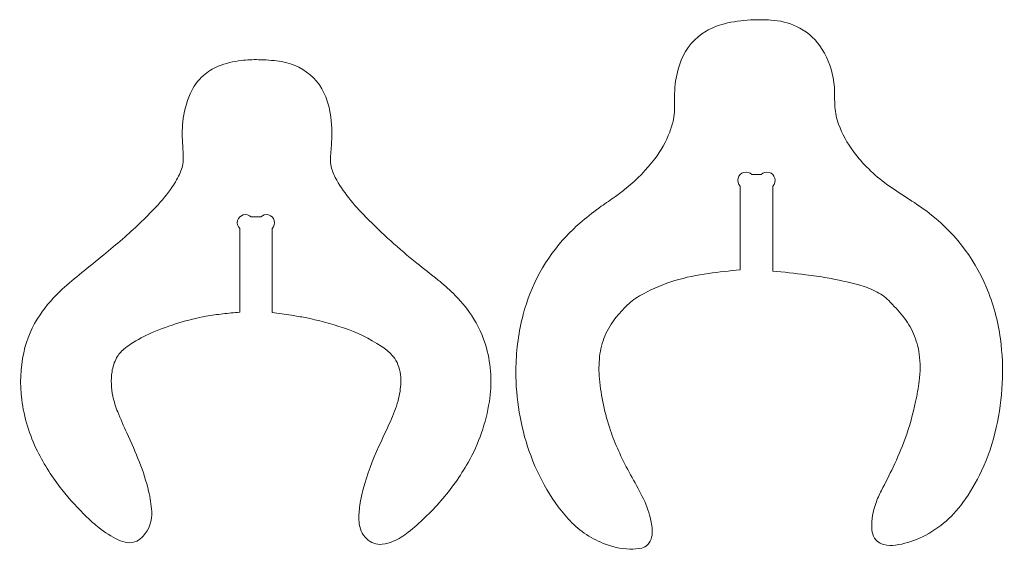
# Model space of a CAD drawing. Header units: centimetres. Extents: x -10 to 15.9, y -10.7 to 11.5.
# Tile 12 of 47: x -8.6 to -5.1, y 8.9 to 10.8. Entities that reach past the tile are written whole.
import ezdxf

# ---------------------------------------------------------------- set-up
doc = ezdxf.new("R2010")
doc.units = ezdxf.units.CM
doc.header["$MEASUREMENT"] = 0
doc.layers.add('Layer 1', color=7, linetype='Continuous')

msp = doc.modelspace()

# ---------------------------------------------------------------- linework, layer by layer
at = {"layer": 'Layer 1', "color": 18, "lineweight": 9}
for points, knots in [([(-5.95503, 9.89567), (-5.95503, 9.89567), (-5.95504, 10.19899), (-5.95504, 10.19899), (-5.95504, 10.19899), (-5.94773, 10.20631), (-5.94487, 10.21697), (-5.94755, 10.22696), (-5.94755, 10.22696), (-5.95022, 10.23696), (-5.95803, 10.24476), (-5.96802, 10.24744), (-5.96802, 10.24744), (-5.97802, 10.25012), (-5.98868, 10.24726), (-5.99599, 10.23995), (-5.99599, 10.23995), (-5.99599, 10.23995), (-6.02992, 10.23995), (-6.02992, 10.23995), (-6.02992, 10.23995), (-6.03724, 10.24726), (-6.0479, 10.25012), (-6.0579, 10.24744), (-6.0579, 10.24744), (-6.06789, 10.24476), (-6.07569, 10.23696), (-6.07837, 10.22696), (-6.07837, 10.22696), (-6.08105, 10.21697), (-6.07819, 10.20631), (-6.07088, 10.19899), (-6.07088, 10.19899), (-6.07088, 10.19899), (-6.07088, 9.90059), (-6.07088, 9.90059), (-6.07088, 9.90059), (-6.10883, 9.89645), (-6.14675, 9.89195), (-6.18462, 9.88709), (-6.18462, 9.88709), (-6.22517, 9.88189), (-6.2652, 9.87333), (-6.30432, 9.86148), (-6.30432, 9.86148), (-6.34319, 9.84971), (-6.3808, 9.83416), (-6.41663, 9.81504), (-6.41663, 9.81504), (-6.43528, 9.80509), (-6.45272, 9.79304), (-6.46863, 9.77912), (-6.46863, 9.77912), (-6.47489, 9.77365), (-6.48086, 9.76785), (-6.48652, 9.76175), (-6.48652, 9.76175), (-6.49616, 9.75135), (-6.50548, 9.74066), (-6.51446, 9.72969), (-6.51446, 9.72969), (-6.53074, 9.70982), (-6.54405, 9.68771), (-6.554, 9.66403), (-6.554, 9.66403), (-6.56381, 9.64067), (-6.57015, 9.61601), (-6.57281, 9.59081), (-6.57281, 9.59081), (-6.5756, 9.56437), (-6.57579, 9.53773), (-6.57338, 9.51126), (-6.57338, 9.51126), (-6.56767, 9.44853), (-6.55445, 9.38673), (-6.53401, 9.32715), (-6.53401, 9.32715), (-6.52565, 9.3028), (-6.51619, 9.27884), (-6.50565, 9.25535), (-6.50565, 9.25535), (-6.49391, 9.22917), (-6.4811, 9.20348), (-6.46727, 9.17834), (-6.46727, 9.17834), (-6.45317, 9.15274), (-6.4392, 9.12706), (-6.42537, 9.10131), (-6.42537, 9.10131), (-6.41228, 9.07695), (-6.40194, 9.05122), (-6.39453, 9.02458), (-6.39453, 9.02458), (-6.38991, 9.00797), (-6.38677, 8.99099), (-6.38515, 8.97382), (-6.38515, 8.97382), (-6.38428, 8.9647), (-6.38496, 8.9555), (-6.38714, 8.9466), (-6.38714, 8.9466), (-6.38956, 8.93676), (-6.3944, 8.92768), (-6.40121, 8.92018), (-6.40121, 8.92018), (-6.40686, 8.91396), (-6.41427, 8.90963), (-6.42245, 8.90774), (-6.42245, 8.90774), (-6.43638, 8.90454), (-6.45069, 8.90321), (-6.46497, 8.9038), (-6.46497, 8.9038), (-6.49764, 8.90513), (-6.52985, 8.91211), (-6.56015, 8.9244), (-6.56015, 8.9244), (-6.6078, 8.94374), (-6.65042, 8.97371), (-6.68474, 9.01201), (-6.68474, 9.01201), (-6.71783, 9.04894), (-6.74664, 9.08951), (-6.77059, 9.13294), (-6.77059, 9.13294), (-6.79474, 9.17673), (-6.81464, 9.22276), (-6.82998, 9.27036), (-6.82998, 9.27036), (-6.85957, 9.36214), (-6.8736, 9.45825), (-6.87148, 9.55465), (-6.87148, 9.55465), (-6.87011, 9.61738), (-6.86145, 9.67975), (-6.84571, 9.74049), (-6.84571, 9.74049), (-6.81853, 9.84532), (-6.76533, 9.94164), (-6.6911, 10.02048), (-6.6911, 10.02048), (-6.67358, 10.03909), (-6.65506, 10.05672), (-6.63562, 10.07332), (-6.63562, 10.07332), (-6.61351, 10.09219), (-6.5905, 10.10999), (-6.56669, 10.12667), (-6.56669, 10.12667), (-6.54997, 10.13838), (-6.53324, 10.15006), (-6.51648, 10.16172), (-6.51648, 10.16172), (-6.50315, 10.171), (-6.4902, 10.18082), (-6.47766, 10.19115), (-6.47766, 10.19115), (-6.43995, 10.2222), (-6.40584, 10.25737), (-6.37594, 10.296), (-6.37594, 10.296), (-6.3535, 10.325), (-6.33553, 10.35719), (-6.32262, 10.39151), (-6.32262, 10.39151), (-6.31708, 10.40622), (-6.31264, 10.42132), (-6.30933, 10.43669), (-6.30933, 10.43669), (-6.30683, 10.44829), (-6.30547, 10.4601), (-6.30527, 10.47196), (-6.30527, 10.47196), (-6.30502, 10.487), (-6.305, 10.50205), (-6.3052, 10.5171), (-6.3052, 10.5171), (-6.30541, 10.53215), (-6.30466, 10.54721), (-6.30296, 10.56218), (-6.30296, 10.56218), (-6.29965, 10.59139), (-6.29255, 10.62005), (-6.28185, 10.64744), (-6.28185, 10.64744), (-6.26475, 10.69121), (-6.23328, 10.7279), (-6.19263, 10.75147), (-6.19263, 10.75147), (-6.17231, 10.76325), (-6.15044, 10.77214), (-6.12766, 10.77787), (-6.12766, 10.77787), (-6.09696, 10.78559), (-6.06553, 10.79012), (-6.0339, 10.79139), (-6.0339, 10.79139), (-6.0098, 10.79236), (-5.98567, 10.79221), (-5.96159, 10.79096), (-5.96159, 10.79096), (-5.9299, 10.78932), (-5.89881, 10.78164), (-5.87, 10.76834), (-5.87, 10.76834), (-5.83677, 10.753), (-5.80809, 10.72925), (-5.78682, 10.69947), (-5.78682, 10.69947), (-5.76254, 10.66547), (-5.74627, 10.6264), (-5.73923, 10.58522), (-5.73923, 10.58522), (-5.7354, 10.56283), (-5.73365, 10.54013), (-5.734, 10.51741), (-5.734, 10.51741), (-5.73419, 10.5052), (-5.73389, 10.49298), (-5.73311, 10.48079), (-5.73311, 10.48079), (-5.73178, 10.45992), (-5.72736, 10.43937), (-5.72001, 10.41979), (-5.72001, 10.41979), (-5.70691, 10.38494), (-5.68902, 10.3521), (-5.66684, 10.32219), (-5.66684, 10.32219), (-5.6504, 10.30002), (-5.63225, 10.27917), (-5.61255, 10.25984), (-5.61255, 10.25984), (-5.59219, 10.23986), (-5.57035, 10.22146), (-5.5472, 10.20479), (-5.5472, 10.20479), (-5.52405, 10.18811), (-5.50035, 10.17221), (-5.47614, 10.15712), (-5.47614, 10.15712), (-5.45192, 10.14202), (-5.42833, 10.12594), (-5.40542, 10.10893), (-5.40542, 10.10893), (-5.31188, 10.03943), (-5.23853, 9.94619), (-5.19298, 9.83893), (-5.19298, 9.83893), (-5.16786, 9.77976), (-5.15086, 9.71744), (-5.14244, 9.65371), (-5.14244, 9.65371), (-5.12851, 9.54821), (-5.13351, 9.44103), (-5.1572, 9.33728), (-5.1572, 9.33728), (-5.16936, 9.28405), (-5.18705, 9.23222), (-5.20998, 9.18267), (-5.20998, 9.18267), (-5.22835, 9.14297), (-5.2505, 9.10512), (-5.2761, 9.06965), (-5.2761, 9.06965), (-5.31595, 9.01446), (-5.3696, 8.97067), (-5.43165, 8.94268), (-5.43165, 8.94268), (-5.45859, 8.93053), (-5.48713, 8.9223), (-5.51639, 8.91825), (-5.51639, 8.91825), (-5.53045, 8.9163), (-5.54475, 8.91698), (-5.55855, 8.92025), (-5.55855, 8.92025), (-5.56439, 8.92163), (-5.56998, 8.92387), (-5.57516, 8.9269), (-5.57516, 8.9269), (-5.58417, 8.93215), (-5.59125, 8.94017), (-5.59538, 8.94974), (-5.59538, 8.94974), (-5.59949, 8.9593), (-5.60169, 8.96957), (-5.60184, 8.97998), (-5.60184, 8.97998), (-5.60228, 9.00957), (-5.59738, 9.03901), (-5.58739, 9.06688), (-5.58739, 9.06688), (-5.58172, 9.08268), (-5.57498, 9.09808), (-5.56721, 9.11296), (-5.56721, 9.11296), (-5.5528, 9.14057), (-5.53887, 9.16843), (-5.52543, 9.19653), (-5.52543, 9.19653), (-5.50954, 9.22973), (-5.49526, 9.26368), (-5.48262, 9.29825), (-5.48262, 9.29825), (-5.46687, 9.34132), (-5.45427, 9.38547), (-5.44491, 9.43037), (-5.44491, 9.43037), (-5.43985, 9.45461), (-5.43559, 9.479), (-5.43212, 9.50352), (-5.43212, 9.50352), (-5.42763, 9.53521), (-5.42761, 9.56737), (-5.43205, 9.59908), (-5.43205, 9.59908), (-5.43556, 9.62413), (-5.44241, 9.6486), (-5.4524, 9.67184), (-5.4524, 9.67184), (-5.46208, 9.69433), (-5.47481, 9.71536), (-5.49025, 9.73436), (-5.49025, 9.73436), (-5.50609, 9.75385), (-5.52295, 9.77248), (-5.54078, 9.79017), (-5.54078, 9.79017), (-5.55488, 9.80416), (-5.57121, 9.81568), (-5.58912, 9.82427), (-5.58912, 9.82427), (-5.60795, 9.83331), (-5.62756, 9.84063), (-5.64771, 9.84616), (-5.64771, 9.84616), (-5.68507, 9.85641), (-5.7229, 9.86484), (-5.76108, 9.87144), (-5.76108, 9.87144), (-5.78626, 9.87579), (-5.81154, 9.87955), (-5.8369, 9.88272), (-5.8369, 9.88272), (-5.87621, 9.88763), (-5.91559, 9.89195), (-5.95503, 9.89567)], [0, 0, 0, 0, 0.0113636, 0.0113636, 0.0113636, 0.0113636, 0.0227273, 0.0227273, 0.0227273, 0.0227273, 0.0340909, 0.0340909, 0.0340909, 0.0340909, 0.0454545, 0.0454545, 0.0454545, 0.0454545, 0.0568182, 0.0568182, 0.0568182, 0.0568182, 0.0681818, 0.0681818, 0.0681818, 0.0681818, 0.0795455, 0.0795455, 0.0795455, 0.0795455, 0.0909091, 0.0909091, 0.0909091, 0.0909091, 0.1022727, 0.1022727, 0.1022727, 0.1022727, 0.1136364, 0.1136364, 0.1136364, 0.1136364, 0.125, 0.125, 0.125, 0.125, 0.1363636, 0.1363636, 0.1363636, 0.1363636, 0.1477273, 0.1477273, 0.1477273, 0.1477273, 0.1590909, 0.1590909, 0.1590909, 0.1590909, 0.1704545, 0.1704545, 0.1704545, 0.1704545, 0.1818182, 0.1818182, 0.1818182, 0.1818182, 0.1931818, 0.1931818, 0.1931818, 0.1931818, 0.2045455, 0.2045455, 0.2045455, 0.2045455, 0.2159091, 0.2159091, 0.2159091, 0.2159091, 0.2272727, 0.2272727, 0.2272727, 0.2272727, 0.2386364, 0.2386364, 0.2386364, 0.2386364, 0.25, 0.25, 0.25, 0.25, 0.2613636, 0.2613636, 0.2613636, 0.2613636, 0.2727273, 0.2727273, 0.2727273, 0.2727273, 0.2840909, 0.2840909, 0.2840909, 0.2840909, 0.2954545, 0.2954545, 0.2954545, 0.2954545, 0.3068182, 0.3068182, 0.3068182, 0.3068182, 0.3181818, 0.3181818, 0.3181818, 0.3181818, 0.3295455, 0.3295455, 0.3295455, 0.3295455, 0.3409091, 0.3409091, 0.3409091, 0.3409091, 0.3522727, 0.3522727, 0.3522727, 0.3522727, 0.3636364, 0.3636364, 0.3636364, 0.3636364, 0.375, 0.375, 0.375, 0.375, 0.3863636, 0.3863636, 0.3863636, 0.3863636, 0.3977273, 0.3977273, 0.3977273, 0.3977273, 0.4090909, 0.4090909, 0.4090909, 0.4090909, 0.4204545, 0.4204545, 0.4204545, 0.4204545, 0.4318182, 0.4318182, 0.4318182, 0.4318182, 0.4431818, 0.4431818, 0.4431818, 0.4431818, 0.4545455, 0.4545455, 0.4545455, 0.4545455, 0.4659091, 0.4659091, 0.4659091, 0.4659091, 0.4772727, 0.4772727, 0.4772727, 0.4772727, 0.4886364, 0.4886364, 0.4886364, 0.4886364, 0.5, 0.5, 0.5, 0.5, 0.5113636, 0.5113636, 0.5113636, 0.5113636, 0.5227273, 0.5227273, 0.5227273, 0.5227273, 0.5340909, 0.5340909, 0.5340909, 0.5340909, 0.5454545, 0.5454545, 0.5454545, 0.5454545, 0.5568182, 0.5568182, 0.5568182, 0.5568182, 0.5681818, 0.5681818, 0.5681818, 0.5681818, 0.5795455, 0.5795455, 0.5795455, 0.5795455, 0.5909091, 0.5909091, 0.5909091, 0.5909091, 0.6022727, 0.6022727, 0.6022727, 0.6022727, 0.6136364, 0.6136364, 0.6136364, 0.6136364, 0.625, 0.625, 0.625, 0.625, 0.6363636, 0.6363636, 0.6363636, 0.6363636, 0.6477273, 0.6477273, 0.6477273, 0.6477273, 0.6590909, 0.6590909, 0.6590909, 0.6590909, 0.6704545, 0.6704545, 0.6704545, 0.6704545, 0.6818182, 0.6818182, 0.6818182, 0.6818182, 0.6931818, 0.6931818, 0.6931818, 0.6931818, 0.7045455, 0.7045455, 0.7045455, 0.7045455, 0.7159091, 0.7159091, 0.7159091, 0.7159091, 0.7272727, 0.7272727, 0.7272727, 0.7272727, 0.7386364, 0.7386364, 0.7386364, 0.7386364, 0.75, 0.75, 0.75, 0.75, 0.7613636, 0.7613636, 0.7613636, 0.7613636, 0.7727273, 0.7727273, 0.7727273, 0.7727273, 0.7840909, 0.7840909, 0.7840909, 0.7840909, 0.7954545, 0.7954545, 0.7954545, 0.7954545, 0.8068182, 0.8068182, 0.8068182, 0.8068182, 0.8181818, 0.8181818, 0.8181818, 0.8181818, 0.8295455, 0.8295455, 0.8295455, 0.8295455, 0.8409091, 0.8409091, 0.8409091, 0.8409091, 0.8522727, 0.8522727, 0.8522727, 0.8522727, 0.8636364, 0.8636364, 0.8636364, 0.8636364, 0.875, 0.875, 0.875, 0.875, 0.8863636, 0.8863636, 0.8863636, 0.8863636, 0.8977273, 0.8977273, 0.8977273, 0.8977273, 0.9090909, 0.9090909, 0.9090909, 0.9090909, 0.9204545, 0.9204545, 0.9204545, 0.9204545, 0.9318182, 0.9318182, 0.9318182, 0.9318182, 0.9431818, 0.9431818, 0.9431818, 0.9431818, 0.9545455, 0.9545455, 0.9545455, 0.9545455, 0.9659091, 0.9659091, 0.9659091, 0.9659091, 0.9772727, 0.9772727, 0.9772727, 0.9772727, 1, 1, 1, 1]), ([(-7.74148, 10.0477), (-7.74148, 10.0477), (-7.74148, 9.74768), (-7.74148, 9.74768), (-7.74148, 9.74768), (-7.71853, 9.74488), (-7.69562, 9.74172), (-7.67277, 9.73821), (-7.67277, 9.73821), (-7.65619, 9.73566), (-7.63966, 9.73276), (-7.6232, 9.7295), (-7.6232, 9.7295), (-7.57686, 9.72033), (-7.53117, 9.70812), (-7.48642, 9.69297), (-7.48642, 9.69297), (-7.43908, 9.67693), (-7.39393, 9.65497), (-7.35209, 9.62762), (-7.35209, 9.62762), (-7.33828, 9.61858), (-7.32551, 9.60803), (-7.31404, 9.59616), (-7.31404, 9.59616), (-7.30651, 9.58836), (-7.30037, 9.57933), (-7.29589, 9.56945), (-7.29589, 9.56945), (-7.28598, 9.54757), (-7.28123, 9.5237), (-7.28203, 9.49969), (-7.28203, 9.49969), (-7.28278, 9.47711), (-7.28622, 9.45469), (-7.29226, 9.43292), (-7.29226, 9.43292), (-7.2993, 9.4076), (-7.30842, 9.3829), (-7.31953, 9.35909), (-7.31953, 9.35909), (-7.33323, 9.32975), (-7.34687, 9.30037), (-7.36045, 9.27097), (-7.36045, 9.27097), (-7.38327, 9.22152), (-7.40202, 9.17031), (-7.41651, 9.11781), (-7.41651, 9.11781), (-7.42238, 9.09654), (-7.42673, 9.07489), (-7.42953, 9.05301), (-7.42953, 9.05301), (-7.43171, 9.03596), (-7.43236, 9.01874), (-7.43147, 9.00157), (-7.43147, 9.00157), (-7.43027, 8.9785), (-7.42049, 8.95673), (-7.40404, 8.94052), (-7.40404, 8.94052), (-7.38936, 8.92605), (-7.36894, 8.91899), (-7.34846, 8.9213), (-7.34846, 8.9213), (-7.33496, 8.92283), (-7.32175, 8.92632), (-7.30925, 8.93167), (-7.30925, 8.93167), (-7.28992, 8.93995), (-7.27182, 8.95082), (-7.25545, 8.964), (-7.25545, 8.964), (-7.23497, 8.98048), (-7.21524, 8.99786), (-7.19631, 9.0161), (-7.19631, 9.0161), (-7.15637, 9.05459), (-7.12002, 9.09662), (-7.08769, 9.14169), (-7.08769, 9.14169), (-7.07128, 9.16456), (-7.05613, 9.1883), (-7.0423, 9.21282), (-7.0423, 9.21282), (-7.00429, 9.2802), (-6.97858, 9.35379), (-6.96636, 9.43018), (-6.96636, 9.43018), (-6.95614, 9.49408), (-6.95972, 9.55941), (-6.97687, 9.62181), (-6.97687, 9.62181), (-6.98821, 9.66309), (-7.00613, 9.70226), (-7.02996, 9.73783), (-7.02996, 9.73783), (-7.04911, 9.76641), (-7.07122, 9.79288), (-7.09593, 9.8168), (-7.09593, 9.8168), (-7.11296, 9.83328), (-7.13079, 9.84891), (-7.14936, 9.86362), (-7.14936, 9.86362), (-7.17456, 9.8836), (-7.1997, 9.90366), (-7.22478, 9.9238), (-7.22478, 9.9238), (-7.2885, 9.97497), (-7.34926, 10.02974), (-7.40677, 10.08781), (-7.40677, 10.08781), (-7.42843, 10.10969), (-7.44888, 10.13274), (-7.468, 10.15687), (-7.468, 10.15687), (-7.48615, 10.17976), (-7.50229, 10.20419), (-7.51621, 10.22987), (-7.51621, 10.22987), (-7.52384, 10.24393), (-7.52916, 10.25911), (-7.53199, 10.27485), (-7.53199, 10.27485), (-7.53388, 10.28533), (-7.53428, 10.29603), (-7.53321, 10.30663), (-7.53321, 10.30663), (-7.53121, 10.32621), (-7.5297, 10.34583), (-7.52868, 10.36548), (-7.52868, 10.36548), (-7.52683, 10.40105), (-7.52945, 10.43671), (-7.53649, 10.47163), (-7.53649, 10.47163), (-7.54066, 10.49232), (-7.54738, 10.51241), (-7.55651, 10.53144), (-7.55651, 10.53144), (-7.57551, 10.57107), (-7.6072, 10.60318), (-7.64658, 10.62269), (-7.64658, 10.62269), (-7.66861, 10.6336), (-7.69227, 10.64084), (-7.71664, 10.64412), (-7.71664, 10.64412), (-7.74089, 10.64739), (-7.7653, 10.64928), (-7.78976, 10.64979), (-7.78976, 10.64979), (-7.81037, 10.65022), (-7.83098, 10.64926), (-7.85146, 10.64693), (-7.85146, 10.64693), (-7.87967, 10.64372), (-7.90733, 10.63681), (-7.93374, 10.62638), (-7.93374, 10.62638), (-7.95329, 10.61865), (-7.9713, 10.60749), (-7.98692, 10.59342), (-7.98692, 10.59342), (-8.00705, 10.57528), (-8.02311, 10.5531), (-8.03407, 10.52831), (-8.03407, 10.52831), (-8.04816, 10.4964), (-8.05697, 10.46241), (-8.06015, 10.42767), (-8.06015, 10.42767), (-8.06273, 10.3994), (-8.0629, 10.37097), (-8.06066, 10.34267), (-8.06066, 10.34267), (-8.05946, 10.32746), (-8.05879, 10.3122), (-8.05865, 10.29694), (-8.05865, 10.29694), (-8.0585, 10.27961), (-8.06217, 10.26246), (-8.06938, 10.24671), (-8.06938, 10.24671), (-8.07744, 10.22911), (-8.08701, 10.21222), (-8.09797, 10.19626), (-8.09797, 10.19626), (-8.11557, 10.17061), (-8.1352, 10.14641), (-8.15666, 10.12388), (-8.15666, 10.12388), (-8.19449, 10.08416), (-8.23411, 10.04616), (-8.27537, 10.01001), (-8.27537, 10.01001), (-8.29718, 9.99091), (-8.31937, 9.97225), (-8.34193, 9.95404), (-8.34193, 9.95404), (-8.36836, 9.9327), (-8.39479, 9.91137), (-8.42121, 9.89003), (-8.42121, 9.89003), (-8.44494, 9.87088), (-8.46811, 9.85104), (-8.4907, 9.83055), (-8.4907, 9.83055), (-8.5205, 9.80351), (-8.54705, 9.77309), (-8.5698, 9.73989), (-8.5698, 9.73989), (-8.59787, 9.69895), (-8.61769, 9.65295), (-8.62819, 9.60444), (-8.62819, 9.60444), (-8.64006, 9.54954), (-8.64244, 9.49303), (-8.63524, 9.43733), (-8.63524, 9.43733), (-8.62695, 9.37328), (-8.60795, 9.31109), (-8.57902, 9.25335), (-8.57902, 9.25335), (-8.55466, 9.20472), (-8.52536, 9.15875), (-8.49156, 9.11614), (-8.49156, 9.11614), (-8.46401, 9.08141), (-8.43423, 9.04852), (-8.40241, 9.01766), (-8.40241, 9.01766), (-8.38865, 9.00432), (-8.37423, 8.9917), (-8.35919, 8.97984), (-8.35919, 8.97984), (-8.33813, 8.96323), (-8.31532, 8.94896), (-8.29116, 8.9373), (-8.29116, 8.9373), (-8.28054, 8.93216), (-8.26918, 8.92873), (-8.2575, 8.92711), (-8.2575, 8.92711), (-8.24631, 8.92556), (-8.23492, 8.9275), (-8.22488, 8.93267), (-8.22488, 8.93267), (-8.21619, 8.93715), (-8.20837, 8.94314), (-8.2018, 8.95037), (-8.2018, 8.95037), (-8.18014, 8.97419), (-8.16908, 9.00575), (-8.17116, 9.03787), (-8.17116, 9.03787), (-8.17275, 9.0625), (-8.17649, 9.08695), (-8.18232, 9.11094), (-8.18232, 9.11094), (-8.19086, 9.14604), (-8.2018, 9.18051), (-8.21507, 9.21411), (-8.21507, 9.21411), (-8.229, 9.24938), (-8.24399, 9.28421), (-8.26004, 9.31856), (-8.26004, 9.31856), (-8.27152, 9.34312), (-8.2824, 9.36796), (-8.29267, 9.39305), (-8.29267, 9.39305), (-8.3001, 9.41121), (-8.3059, 9.42999), (-8.31, 9.44918), (-8.31, 9.44918), (-8.31615, 9.47792), (-8.31713, 9.50754), (-8.31292, 9.53663), (-8.31292, 9.53663), (-8.31042, 9.55389), (-8.30489, 9.57059), (-8.2966, 9.58594), (-8.2966, 9.58594), (-8.29018, 9.59784), (-8.28147, 9.60838), (-8.271, 9.61693), (-8.271, 9.61693), (-8.2633, 9.62323), (-8.25527, 9.62912), (-8.24696, 9.63458), (-8.24696, 9.63458), (-8.22241, 9.65071), (-8.1965, 9.66466), (-8.16952, 9.67626), (-8.16952, 9.67626), (-8.10765, 9.70287), (-8.04295, 9.7224), (-7.97669, 9.73446), (-7.97669, 9.73446), (-7.95708, 9.73803), (-7.93735, 9.7409), (-7.91754, 9.74308), (-7.91754, 9.74308), (-7.8975, 9.74528), (-7.87742, 9.74714), (-7.85732, 9.74867), (-7.85732, 9.74867), (-7.85732, 9.74867), (-7.85732, 10.0477), (-7.85732, 10.0477), (-7.85732, 10.0477), (-7.86464, 10.05502), (-7.86749, 10.06568), (-7.86481, 10.07567), (-7.86481, 10.07567), (-7.86214, 10.08567), (-7.85433, 10.09347), (-7.84434, 10.09615), (-7.84434, 10.09615), (-7.83434, 10.09883), (-7.82368, 10.09597), (-7.81637, 10.08865), (-7.81637, 10.08865), (-7.81637, 10.08865), (-7.78244, 10.08865), (-7.78244, 10.08865), (-7.78244, 10.08865), (-7.77512, 10.09597), (-7.76446, 10.09883), (-7.75447, 10.09615), (-7.75447, 10.09615), (-7.74447, 10.09347), (-7.73667, 10.08567), (-7.73399, 10.07567), (-7.73399, 10.07567), (-7.73131, 10.06568), (-7.73417, 10.05502), (-7.74148, 10.0477), (-7.74148, 10.0477), (-7.74148, 10.0477), (-7.74148, 9.74768), (-7.74148, 9.74768)], [0, 0, 0, 0, 0.0114943, 0.0114943, 0.0114943, 0.0114943, 0.0229885, 0.0229885, 0.0229885, 0.0229885, 0.0344828, 0.0344828, 0.0344828, 0.0344828, 0.045977, 0.045977, 0.045977, 0.045977, 0.0574713, 0.0574713, 0.0574713, 0.0574713, 0.0689655, 0.0689655, 0.0689655, 0.0689655, 0.0804598, 0.0804598, 0.0804598, 0.0804598, 0.091954, 0.091954, 0.091954, 0.091954, 0.1034483, 0.1034483, 0.1034483, 0.1034483, 0.1149425, 0.1149425, 0.1149425, 0.1149425, 0.1264368, 0.1264368, 0.1264368, 0.1264368, 0.137931, 0.137931, 0.137931, 0.137931, 0.1494253, 0.1494253, 0.1494253, 0.1494253, 0.1609195, 0.1609195, 0.1609195, 0.1609195, 0.1724138, 0.1724138, 0.1724138, 0.1724138, 0.183908, 0.183908, 0.183908, 0.183908, 0.1954023, 0.1954023, 0.1954023, 0.1954023, 0.2068966, 0.2068966, 0.2068966, 0.2068966, 0.2183908, 0.2183908, 0.2183908, 0.2183908, 0.2298851, 0.2298851, 0.2298851, 0.2298851, 0.2413793, 0.2413793, 0.2413793, 0.2413793, 0.2528736, 0.2528736, 0.2528736, 0.2528736, 0.2643678, 0.2643678, 0.2643678, 0.2643678, 0.2758621, 0.2758621, 0.2758621, 0.2758621, 0.2873563, 0.2873563, 0.2873563, 0.2873563, 0.2988506, 0.2988506, 0.2988506, 0.2988506, 0.3103448, 0.3103448, 0.3103448, 0.3103448, 0.3218391, 0.3218391, 0.3218391, 0.3218391, 0.3333333, 0.3333333, 0.3333333, 0.3333333, 0.3448276, 0.3448276, 0.3448276, 0.3448276, 0.3563218, 0.3563218, 0.3563218, 0.3563218, 0.3678161, 0.3678161, 0.3678161, 0.3678161, 0.3793103, 0.3793103, 0.3793103, 0.3793103, 0.3908046, 0.3908046, 0.3908046, 0.3908046, 0.4022989, 0.4022989, 0.4022989, 0.4022989, 0.4137931, 0.4137931, 0.4137931, 0.4137931, 0.4252874, 0.4252874, 0.4252874, 0.4252874, 0.4367816, 0.4367816, 0.4367816, 0.4367816, 0.4482759, 0.4482759, 0.4482759, 0.4482759, 0.4597701, 0.4597701, 0.4597701, 0.4597701, 0.4712644, 0.4712644, 0.4712644, 0.4712644, 0.4827586, 0.4827586, 0.4827586, 0.4827586, 0.4942529, 0.4942529, 0.4942529, 0.4942529, 0.5057471, 0.5057471, 0.5057471, 0.5057471, 0.5172414, 0.5172414, 0.5172414, 0.5172414, 0.5287356, 0.5287356, 0.5287356, 0.5287356, 0.5402299, 0.5402299, 0.5402299, 0.5402299, 0.5517241, 0.5517241, 0.5517241, 0.5517241, 0.5632184, 0.5632184, 0.5632184, 0.5632184, 0.5747126, 0.5747126, 0.5747126, 0.5747126, 0.5862069, 0.5862069, 0.5862069, 0.5862069, 0.5977011, 0.5977011, 0.5977011, 0.5977011, 0.6091954, 0.6091954, 0.6091954, 0.6091954, 0.6206897, 0.6206897, 0.6206897, 0.6206897, 0.6321839, 0.6321839, 0.6321839, 0.6321839, 0.6436782, 0.6436782, 0.6436782, 0.6436782, 0.6551724, 0.6551724, 0.6551724, 0.6551724, 0.6666667, 0.6666667, 0.6666667, 0.6666667, 0.6781609, 0.6781609, 0.6781609, 0.6781609, 0.6896552, 0.6896552, 0.6896552, 0.6896552, 0.7011494, 0.7011494, 0.7011494, 0.7011494, 0.7126437, 0.7126437, 0.7126437, 0.7126437, 0.7241379, 0.7241379, 0.7241379, 0.7241379, 0.7356322, 0.7356322, 0.7356322, 0.7356322, 0.7471264, 0.7471264, 0.7471264, 0.7471264, 0.7586207, 0.7586207, 0.7586207, 0.7586207, 0.7701149, 0.7701149, 0.7701149, 0.7701149, 0.7816092, 0.7816092, 0.7816092, 0.7816092, 0.7931034, 0.7931034, 0.7931034, 0.7931034, 0.8045977, 0.8045977, 0.8045977, 0.8045977, 0.816092, 0.816092, 0.816092, 0.816092, 0.8275862, 0.8275862, 0.8275862, 0.8275862, 0.8390805, 0.8390805, 0.8390805, 0.8390805, 0.8505747, 0.8505747, 0.8505747, 0.8505747, 0.862069, 0.862069, 0.862069, 0.862069, 0.8735632, 0.8735632, 0.8735632, 0.8735632, 0.8850575, 0.8850575, 0.8850575, 0.8850575, 0.8965517, 0.8965517, 0.8965517, 0.8965517, 0.908046, 0.908046, 0.908046, 0.908046, 0.9195402, 0.9195402, 0.9195402, 0.9195402, 0.9310345, 0.9310345, 0.9310345, 0.9310345, 0.9425287, 0.9425287, 0.9425287, 0.9425287, 0.954023, 0.954023, 0.954023, 0.954023, 0.9655172, 0.9655172, 0.9655172, 0.9655172, 0.9770115, 0.9770115, 0.9770115, 0.9770115, 1, 1, 1, 1])]:
    msp.add_open_spline(points, degree=3, knots=knots, dxfattribs=at)
for points in [[(-7.78244, 10.08865), (-7.78244, 10.08865), (-7.81637, 10.08865), (-7.81637, 10.08865)], [(-7.85732, 10.0477), (-7.85732, 10.0477), (-7.85732, 9.74867), (-7.85732, 9.74867)]]:
    msp.add_open_spline(points, degree=3, dxfattribs=at)

doc.saveas('drawing.dxf')
